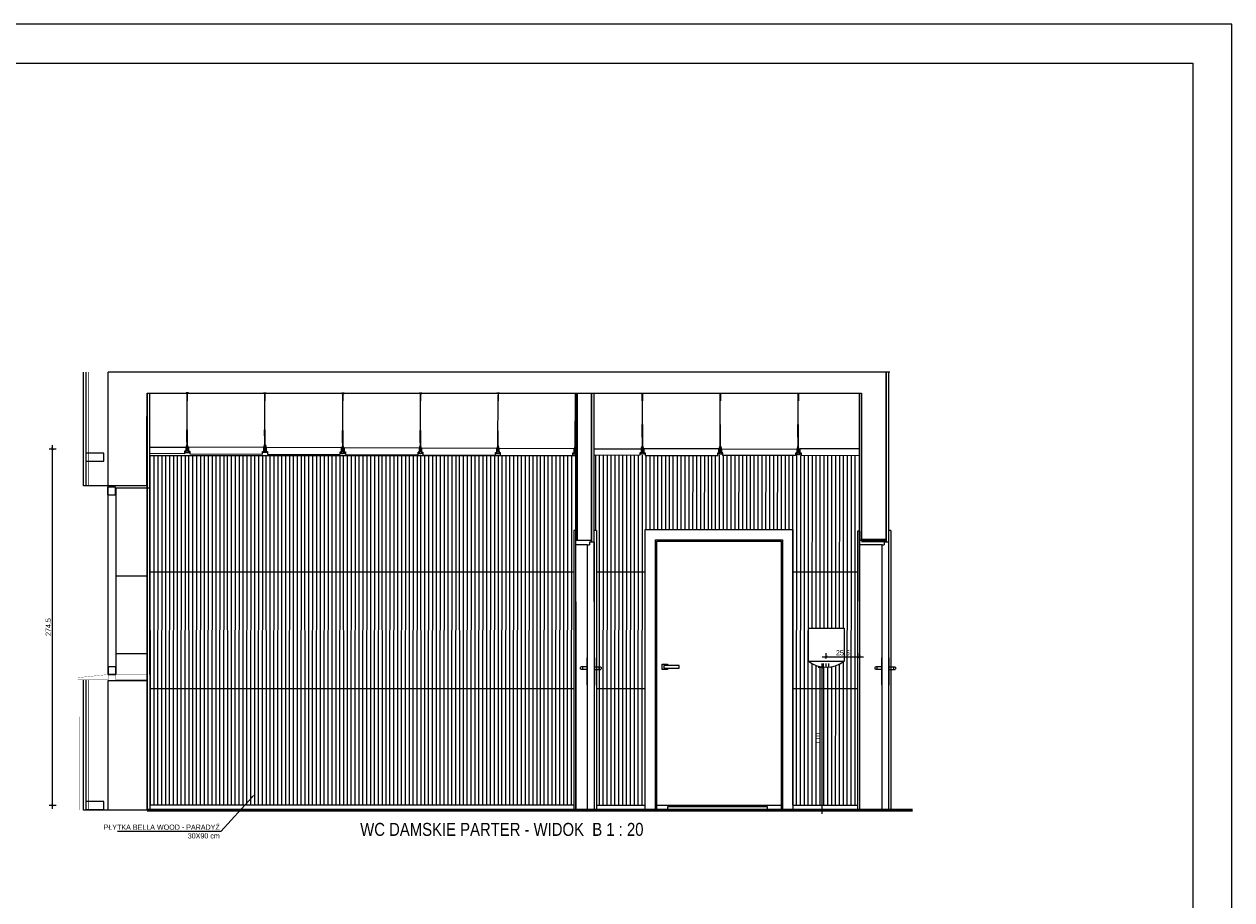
# Model space of a CAD drawing. Header units: millimetres. Extents: x -9038497 to 54128, y -10570064 to 59476.
# Tile 130 of 135: x 50964 to 51894, y 22249 to 22924. Entities that reach past the tile are written whole.
import ezdxf
from ezdxf import colors
from ezdxf.entities.mleader import LeaderData, LeaderLine
from ezdxf.math import Vec2, Vec3

# ---------------------------------------------------------------- set-up
doc = ezdxf.new("R2010")
doc.units = ezdxf.units.MM
doc.header["$LTSCALE"] = 0.8
doc.header["$PDMODE"] = 2
for name, color, linetype, lineweight in [('0 proj_drzwi', 4, 'Continuous', 0), ('0 proj_okna', 4, 'Continuous', 0), ('0 proj_schody', 2, 'Continuous', 18), ('0 proj_widok widok widok', 7, 'Continuous', 0), ('0 proj_ściany konstrukcyjne', 1, 'Continuous', 30), ('M_SCIANA konstrukcyjna', 1, 'Continuous', 50), ('ocieplenie', 214, 'Continuous', 13), ('proj_drzwi', 4, 'Continuous', 15), ('SCIANY', 1, 'Continuous', 30), ('tynk', 252, 'Continuous', 5), ('wieszaki suf.p.', 253, 'Continuous', 5), ('WYPOSAZENIE_SANITARNE', 2, 'Continuous', 20)]:
    doc.layers.add(name, color=color, linetype=linetype, lineweight=lineweight)
doc.layers.add('STOLARKA', color=4, linetype='Continuous')
doc.layers.add('strop podw.', color=3, linetype='Continuous')
doc.styles.get("Standard").update_dxf_attribs({"font": 'g12f13.shx', "width": 0.8, "height": 10})
doc.styles.add('WYMIAR-20', font='ARIALN.TTF', dxfattribs={"height": 4})
doc.styles.add('WYMIAR-50', font='ARIALN.TTF', dxfattribs={"height": 10})
doc.dimstyles.new('SKALA-20', dxfattribs={"dimscale": 2, "dimtxt": 2, "dimasz": 1, "dimexe": 1.5, "dimexo": 1.5, "dimgap": 0.6, "dimtad": 1, "dimdec": 1, "dimrnd": 0.5, "dimdsep": 46, "dimtxsty": 'WYMIAR-20', "dimblk": 'ARCHTICK', "dimcen": 1.2, "dimdle": 1.5, "dimclrd": 256, "dimclre": 256, "dimclrt": 256, "dimadec": 0, "dimazin": 0, "dimtfac": 0.5, "dimtdec": 1, "dimtix": 1, "dimtmove": 2, "dimatfit": 3, "dimfxl": 2, "dimfxlon": 1, "dimtolj": 1, "dimarcsym": 0})

# ---------------------------------------------------------------- blocks, each defined once
blk = doc.blocks.new('klam lewa')
at = {"layer": '0 proj_drzwi'}
for p, q in [((-8431.22, 26524.91), (-8431.22, 26545.92)), ((-8431.22, 26545.92), (-8430.72, 26545.91)), ((-8431.22, 26538.82), (-8435.8, 26538.82)), ((-8431.22, 26536.91), (-8435.8, 26536.91)), ((-8434.72, 26536.91), (-8434.72, 26538.82)), ((-8430.72, 26524.91), (-8431.22, 26524.91))]:
    blk.add_line(p, q, dxfattribs=at)
blk.add_arc((-8434.92, 26537.86), 1.3, 132.64753, 226.98908, dxfattribs=at)
blk = doc.blocks.new('klam prawa')
at = {"layer": '0 proj_drzwi'}
for p, q in [((-8425.72, 26545.91), (-8425.22, 26545.91)), ((-8425.22, 26545.91), (-8425.22, 26524.92)), ((-8425.22, 26538.82), (-8420.64, 26538.82)), ((-8425.22, 26536.92), (-8420.62, 26536.92)), ((-8421.72, 26538.82), (-8421.72, 26536.92)), ((-8425.22, 26524.92), (-8425.72, 26524.92))]:
    blk.add_line(p, q, dxfattribs=at)
blk.add_arc((-8421.52, 26537.86), 1.3, 313.01092, 47.35247, dxfattribs=at)
blk = doc.blocks.new('A$C604A1FD6')
at = {"color": 0, "ltscale": 60}
for p, q in [((0, 5), (0, 2)), ((1, 5), (1, 2)), ((60, 5), (60, 2))]:
    blk.add_line(p, q, dxfattribs=at)
blk.add_lwpolyline([(58, 2), (58, 0), (2, 0), (2, 2), (1, 2), (1, 5), (59, 5), (59, 2)], close=True, dxfattribs=at)
blk = doc.blocks.new('klamka n fr')
at = {"layer": 'proj_drzwi'}
for p, q in [((11813.99, 24416.28), (11813.99, 24414.28)), ((11813.99, 24416.28), (11813.99, 24416.28)), ((11824.99, 24416.28), (11813.99, 24416.28)), ((11813.99, 24414.28), (11825.86, 24414.28)), ((11823.1, 24416.28), (11823.1, 24417.28)), ((11823.1, 24417.28), (11827.15, 24417.28)), ((11823.1, 24413.28), (11823.1, 24414.28)), ((11827.15, 24413.28), (11823.1, 24413.28)), ((11825.86, 24416.28), (11824.99, 24416.28)), ((11825.86, 24414.28), (11825.86, 24416.28)), ((11827.15, 24417.28), (11827.15, 24413.28))]:
    blk.add_line(p, q, dxfattribs=at)
blk = doc.blocks.new('_ArchTick')
at = {"color": 0, "linetype": 'ByBlock', "const_width": 0.15}
blk.add_lwpolyline([(-0.5, -0.5), (0.5, 0.5)], dxfattribs=at)
blk = doc.blocks.new('*D2543')
at = {"layer": '0 proj_widok widok widok', "lineweight": -2, "transparency": 16777216}
for p, q in [((50985.57, 22318.83), (50985.57, 22599.33)), ((50982.96, 22596.33), (50988.57, 22596.33)), ((50982.96, 22321.83), (50988.57, 22321.83))]:
    blk.add_line(p, q, dxfattribs=at)
at = {"layer": 'Defpoints', "color": 0, "lineweight": 0, "transparency": 16777216}
for p in [(50979.96, 22596.33), (50985.57, 22596.33), (50979.96, 22321.83)]:
    blk.add_point(p, dxfattribs=at)
at = {"layer": '0 proj_widok widok widok', "lineweight": -2, "transparency": 16777216, "xscale": 2, "yscale": 2, "zscale": 2}
for p, rotation in [((50985.57, 22596.33), 90), ((50985.57, 22321.83), 270)]:
    blk.add_blockref('_ArchTick', p, dxfattribs=dict(at, rotation=rotation))
at = {"layer": '0 proj_widok widok widok', "lineweight": 0, "transparency": 16777216, "insert": (50982.33, 22459.08), "char_height": 4, "attachment_point": 5, "rotation": 90, "style": 'WYMIAR-20'}
blk.add_mtext('\\A1;274.5', dxfattribs=at)
blk = doc.blocks.new('*D2492')
at = {"layer": '0 proj_widok widok widok', "lineweight": -2, "transparency": 16777216}
for p, q in [((51578.69, 22315.02), (51578.69, 22430.98)), ((51579.93, 22427.98), (51575.69, 22427.98)), ((51578.69, 22318.02), (51575.69, 22318.02))]:
    blk.add_line(p, q, dxfattribs=at)
at = {"layer": 'Defpoints', "color": 0, "lineweight": 0, "transparency": 16777216}
for p in [(51578.69, 22427.98), (51582.93, 22427.98), (51580.07, 22318.02)]:
    blk.add_point(p, dxfattribs=at)
at = {"layer": '0 proj_widok widok widok', "lineweight": -2, "transparency": 16777216, "xscale": 2, "yscale": 2, "zscale": 2}
for p, rotation in [((51578.69, 22427.98), 90), ((51578.69, 22318.02), 270)]:
    blk.add_blockref('_ArchTick', p, dxfattribs=dict(at, rotation=rotation))
at = {"layer": '0 proj_widok widok widok', "lineweight": 0, "transparency": 16777216, "insert": (51575.45, 22373), "char_height": 4, "attachment_point": 5, "rotation": 90, "style": 'WYMIAR-20'}
blk.add_mtext('\\A1;110', dxfattribs=at)
blk = doc.blocks.new('*D2443')
at = {"layer": '0 proj_widok widok widok', "lineweight": -2, "transparency": 16777216}
for p, q in [((51581.89, 22434.78), (51581.89, 22438.97)), ((51607.58, 22435.48), (51607.58, 22438.97)), ((51610.58, 22435.97), (51578.89, 22435.97))]:
    blk.add_line(p, q, dxfattribs=at)
at = {"layer": 'Defpoints', "color": 0, "lineweight": 0, "transparency": 16777216}
for p in [(51581.89, 22435.97), (51581.89, 22431.78), (51607.58, 22432.48)]:
    blk.add_point(p, dxfattribs=at)
at = {"layer": '0 proj_widok widok widok', "lineweight": -2, "transparency": 16777216, "xscale": 2, "yscale": 2, "zscale": 2, "rotation": 180}
blk.add_blockref('_ArchTick', (51581.89, 22435.97), dxfattribs=at)
at = {"layer": '0 proj_widok widok widok', "lineweight": -2, "transparency": 16777216, "xscale": 2, "yscale": 2, "zscale": 2}
blk.add_blockref('_ArchTick', (51607.58, 22435.97), dxfattribs=at)
at = {"layer": '0 proj_widok widok widok', "lineweight": 0, "transparency": 16777216, "insert": (51594.73, 22439.22), "char_height": 4, "attachment_point": 5, "style": 'WYMIAR-20'}
blk.add_mtext('\\A1;25.5', dxfattribs=at)

msp = doc.modelspace()

# ---------------------------------------------------------------- linework, layer by layer
at = {"color": 1, "lineweight": 0, "ltscale": 40}
for p, q in [((51630.89, 22655.59), (51028.51, 22655.59)), ((51028.51, 22567.98), (51028.51, 22655.59)), ((51058.48, 22639.39), (51609.09, 22639.39)), ((51058.13, 22621.37), (51058.13, 22568.37)), ((51028.51, 22567.98), (51028.51, 22587.98)), ((51058.51, 22587.98), (51058.51, 22567.98)), ((51058.51, 22567.98), (51028.51, 22567.98))]:
    msp.add_line(p, q, dxfattribs=at)
at = {"color": 0, "ltscale": 60}
for p, q in [((51089.39, 22597.65), (51089.38, 22594.65)), ((51150.16, 22597.4), (51150.17, 22594.4)), ((51269.16, 22596.88), (51269.17, 22593.88)), ((51328.89, 22596.64), (51328.9, 22593.64)), ((51388.47, 22596.39), (51388.48, 22593.39)), ((51440.24, 22596.43), (51440.25, 22593.43))]:
    msp.add_line(p, q, dxfattribs=at)
at = {"color": 1, "lineweight": 0, "ltscale": 40}
msp.add_lwpolyline([(51058.51, 22317.98), (51028.51, 22317.98), (51028.51, 22417.98), (51058.51, 22417.98), (51058.51, 22317.98)], dxfattribs=at)
at = {"layer": '0 proj_drzwi'}
for p, q in [((51387.26, 22533.39), (51387.26, 22318)), ((51388.71, 22533.39), (51388.71, 22318)), ((51404.79, 22533.39), (51404.79, 22318)), ((51442.45, 22318.37), (51442.45, 22534.37)), ((51442.45, 22534.37), (51556.08, 22534.37)), ((51556.08, 22534.37), (51556.08, 22318.37)), ((51606.05, 22532.98), (51606.05, 22317.96)), ((51607.5, 22532.98), (51607.5, 22317.96)), ((51631.8, 22533.39), (51631.8, 22318)), ((51450.45, 22318.37), (51450.45, 22526.37)), ((51450.45, 22526.37), (51548.08, 22526.37)), ((51451.45, 22318.37), (51451.45, 22525.37)), ((51451.45, 22525.37), (51547.08, 22525.37)), ((51547.08, 22525.37), (51547.08, 22318.37)), ((51548.08, 22526.37), (51548.08, 22318.37)), ((51397.98, 22317.96), (51397.98, 22522.39)), ((51402.98, 22513.77), (51402.98, 22317.96)), ((51624.99, 22317.79), (51624.99, 22522.39)), ((51629.99, 22513.77), (51629.99, 22317.79)), ((51556.08, 22318.37), (51442.45, 22318.37))]:
    msp.add_line(p, q, dxfattribs=at)
at = {"layer": '0 proj_drzwi', "lineweight": 0}
for p, q in [((51388.71, 22533.39), (51387.26, 22533.39)), ((51404.79, 22533.39), (51402.82, 22533.39)), ((51607.5, 22532.98), (51606.05, 22532.98)), ((51631.8, 22533.39), (51629.83, 22533.39)), ((51401.08, 22525.84), (51388.71, 22525.84)), ((51402.98, 22524.39), (51399.48, 22524.39)), ((51399.48, 22524.39), (51399.48, 22522.39)), ((51400.98, 22525.84), (51400.98, 22524.39)), ((51402.98, 22524.39), (51402.98, 22513.84)), ((51628.05, 22525.84), (51607.47, 22525.84)), ((51625.57, 22525.84), (51620.57, 22525.84)), ((51629.99, 22524.39), (51626.49, 22524.39)), ((51626.49, 22524.39), (51626.49, 22522.39)), ((51628.05, 22525.84), (51628.05, 22524.39)), ((51629.99, 22524.39), (51629.99, 22513.84)), ((51397.94, 22522.48), (51388.71, 22522.48)), ((51397.98, 22522.39), (51399.48, 22522.39)), ((51624.95, 22522.48), (51607.43, 22522.41)), ((51624.99, 22522.39), (51626.49, 22522.39))]:
    msp.add_line(p, q, dxfattribs=at)
at = {"layer": '0 proj_okna', "lineweight": 0}
for p, q in [((51536.67, 22320.55), (51459.51, 22320.55)), ((51459.51, 22320.55), (51459.51, 22318.45)), ((51536.67, 22318.31), (51536.67, 22320.55))]:
    msp.add_line(p, q, dxfattribs=at)
at = {"layer": '0 proj_schody'}
for p, q in [((51568.18, 22458.15), (51595.68, 22458.15)), ((51568.18, 22432.64), (51568.18, 22458.15)), ((51595.68, 22458.15), (51595.68, 22432.64)), ((51568.18, 22432.64), (51595.68, 22432.64))]:
    msp.add_line(p, q, dxfattribs=at)
at = {"layer": '0 proj_widok widok widok', "lineweight": 0}
for p, q in [((51060.69, 22591.33), (51388.55, 22591.33)), ((51060.75, 22591.18), (51060.9, 22321.93)), ((51090.55, 22591.19), (51090.7, 22321.93)), ((51120.35, 22591.21), (51120.5, 22321.93)), ((51150.15, 22591.23), (51150.3, 22321.83)), ((51179.95, 22591.24), (51180.1, 22321.93)), ((51209.75, 22591.26), (51209.9, 22321.93)), ((51239.55, 22591.28), (51239.7, 22321.93)), ((51269.35, 22591.29), (51269.5, 22321.93)), ((51299.15, 22591.31), (51299.3, 22321.93)), ((51328.95, 22591.33), (51329.1, 22321.93)), ((51358.75, 22591.33), (51358.9, 22321.93)), ((51388.55, 22591.33), (51388.58, 22533.39)), ((51403.96, 22591.18), (51403.99, 22533.39)), ((51433.76, 22591.19), (51433.91, 22321.8)), ((51463.56, 22591.21), (51463.59, 22534.37)), ((51493.36, 22591.23), (51493.39, 22534.37)), ((51523.16, 22591.24), (51523.19, 22534.37)), ((51552.96, 22591.26), (51552.99, 22534.37)), ((51582.76, 22591.28), (51582.83, 22458.15)), ((51058.62, 22498.26), (51034.51, 22498.26)), ((51060.8, 22501.53), (51387.26, 22501.53)), ((51404.79, 22501.53), (51442.45, 22501.53)), ((51556.08, 22501.53), (51606.05, 22501.53)), ((51058.62, 22438.46), (51034.51, 22438.46)), ((51582.85, 22428.18), (51582.91, 22321.88)), ((51060.85, 22411.73), (51387.26, 22411.73)), ((51404.79, 22411.73), (51442.45, 22411.73)), ((51556.08, 22411.73), (51606.05, 22411.73)), ((51450.45, 22378.25), (51450.98, 22378.25)), ((51060.9, 22321.93), (51387.26, 22321.93)), ((51402.94, 22321.89), (51402.98, 22321.89)), ((51404.79, 22321.89), (51404.8, 22321.89)), ((51404.79, 22318.45), (51442.45, 22318.45)), ((51404.8, 22321.89), (51442.34, 22321.89)), ((51442.34, 22321.89), (51442.45, 22321.89)), ((51450.45, 22321.89), (51548.08, 22321.89)), ((51450.45, 22318.45), (51548.08, 22318.45)), ((51556.08, 22321.89), (51606.05, 22321.89)), ((51556.08, 22318.45), (51606.05, 22318.45)), ((51607.5, 22318.45), (51607.5, 22318.45)), ((51063.8, 22317.79), (51063.8, 22317.83))]:
    msp.add_line(p, q, dxfattribs=at)
for points in [[(49794.48, 21449.75), (51894.48, 21449.75), (51894.48, 22923.75), (49794.48, 22923.75)], [(49794.48, 21449.75), (51894.48, 21449.75), (51894.48, 22923.75), (49794.48, 22923.75)], [(49954.48, 22893.75), (51864.48, 22893.75), (51864.48, 21479.75), (49954.48, 21479.75)]]:
    msp.add_lwpolyline(points, close=True, dxfattribs=at)
at = {"layer": '0 proj_ściany konstrukcyjne'}
for p, q in [((51628.03, 22525.84), (51628.03, 22655.59)), ((51609.09, 22525.84), (51609.09, 22639.39))]:
    msp.add_line(p, q, dxfattribs=at)
at = {"layer": '0 proj_ściany konstrukcyjne', "lineweight": 30}
for p, q in [((51389.98, 22639.39), (51389.98, 22525.84)), ((51401.08, 22524.39), (51401.08, 22639.39))]:
    msp.add_line(p, q, dxfattribs=at)
at = {"layer": '0 proj_ściany konstrukcyjne', "lineweight": 60}
msp.add_line((51609.09, 22525.84), (51628.03, 22525.84), dxfattribs=at)
at = {"layer": 'M_SCIANA konstrukcyjna'}
msp.add_line((51058.47, 22317.96), (51648.4, 22317.96), dxfattribs=at)
at = {"layer": 'ocieplenie', "lineweight": 0, "ltscale": 40}
for points, const_width in [([(51028.51, 22565.98), (51006.51, 22565.98), (51006.51, 22655.59)], 0.1), ([(51028.51, 22567.98), (51013.51, 22567.98), (51013.51, 22655.59)], 0.3), ([(51028.43, 22317.98), (51006.43, 22317.98), (51006.51, 22418.36)], 0.1), ([(51028.51, 22317.98), (51013.51, 22317.98), (51013.51, 22418.36)], 0.3)]:
    msp.add_lwpolyline(points, dxfattribs=dict(at, const_width=const_width))
for points in [[(51028.51, 22567.98), (51009.51, 22567.98), (51009.51, 22655.59)], [(51028.5, 22567.98), (51011.5, 22567.98), (51011.51, 22655.59)], [(51028.51, 22317.98), (51009.51, 22317.98), (51009.51, 22418.36)], [(51028.5, 22317.98), (51011.5, 22317.98), (51011.51, 22418.36)]]:
    msp.add_lwpolyline(points, dxfattribs=at)
at = {"layer": 'ocieplenie', "lineweight": 0, "ltscale": 40, "const_width": 0.2}
for points in [[(51028.51, 22422.48), (51005.05, 22420.06), (51005.05, 22418.36), (51028.51, 22418.36)], [(51034.51, 22422.48), (51058.34, 22422.48), (51058.34, 22418.36), (51034.51, 22418.36)]]:
    msp.add_lwpolyline(points, close=True, dxfattribs=at)
at = {"layer": 'SCIANY', "ltscale": 40}
msp.add_line((51058.48, 22317.96), (51058.48, 22639.39), dxfattribs=at)
at = {"layer": 'STOLARKA', "color": 5, "lineweight": 0}
for p, q in [((51028.51, 22422.48), (51028.51, 22566.48)), ((51034.51, 22566.48), (51034.51, 22422.48)), ((51060.51, 22565.98), (51060.51, 22422.48)), ((51034.51, 22422.48), (51028.51, 22422.48))]:
    msp.add_line(p, q, dxfattribs=at)
for points in [[(51011.2, 22593.02), (51011.2, 22587.02), (51025.2, 22587.02), (51025.2, 22593.02)], [(51028.13, 22566.87), (51028.13, 22560.87), (51034.13, 22560.87), (51034.13, 22566.87)], [(51028.51, 22428.48), (51028.51, 22422.48), (51034.51, 22422.48), (51034.51, 22428.48)], [(51011.19, 22324.53), (51011.19, 22318.53), (51025.19, 22318.53), (51025.19, 22324.53)]]:
    msp.add_lwpolyline(points, close=True, dxfattribs=at)
at = {"layer": 'strop podw.', "ltscale": 60}
for points in [[(51060.46, 22597.75), (51088.39, 22597.65), (51088.38, 22594.65), (51087.38, 22594.66), (51087.37, 22592.66), (51060.47, 22592.75)], [(51402.78, 22596.4), (51439.24, 22596.43), (51439.25, 22593.43), (51438.25, 22593.43), (51438.25, 22591.43), (51402.78, 22591.4)], [(51607.34, 22596.4), (51561.53, 22596.43), (51561.52, 22593.43), (51562.52, 22593.43), (51562.52, 22591.43), (51607.35, 22591.4)]]:
    msp.add_lwpolyline(points, dxfattribs=at)
at = {"layer": 'tynk', "lineweight": 0, "ltscale": 40}
for p, q in [((51060.43, 22655.7), (51060.43, 22655.59)), ((51160, 22655.7), (51160, 22655.59)), ((51173.13, 22655.7), (51173.13, 22655.59)), ((51273.61, 22655.7), (51273.61, 22655.59)), ((51287.21, 22655.7), (51287.21, 22655.59)), ((51388.67, 22655.7), (51388.67, 22655.59)), ((51402.75, 22655.7), (51402.75, 22655.59)), ((51607.31, 22656.06), (51607.31, 22655.59)), ((51629.76, 22655.7), (51629.95, 22317.96)), ((51060.44, 22639.39), (51060.62, 22317.96)), ((51388.68, 22639.39), (51388.86, 22317.96)), ((51402.76, 22639.39), (51402.94, 22317.96)), ((51607.32, 22639.39), (51607.5, 22318.33)), ((51063.79, 22591.41), (51063.64, 22321.92)), ((51066.79, 22591.4), (51066.64, 22321.92)), ((51069.79, 22591.4), (51069.64, 22321.91)), ((51072.79, 22591.4), (51072.64, 22321.91)), ((51075.79, 22591.4), (51075.64, 22321.91)), ((51078.79, 22591.4), (51078.64, 22321.91)), ((51081.79, 22591.4), (51081.64, 22321.91)), ((51084.79, 22591.39), (51084.64, 22321.91)), ((51087.79, 22591.39), (51087.64, 22321.9)), ((51093.56, 22591.43), (51093.41, 22321.94)), ((51096.56, 22591.43), (51096.41, 22321.94)), ((51099.56, 22591.43), (51099.41, 22321.94)), ((51102.56, 22591.43), (51102.41, 22321.94)), ((51105.56, 22591.42), (51105.41, 22321.94)), ((51108.56, 22591.42), (51108.41, 22321.93)), ((51111.56, 22591.42), (51111.41, 22321.93)), ((51114.56, 22591.42), (51114.41, 22321.93)), ((51117.56, 22591.42), (51117.41, 22321.93)), ((51123.38, 22591.42), (51123.23, 22321.93)), ((51126.38, 22591.42), (51126.23, 22321.93)), ((51129.38, 22591.41), (51129.23, 22321.93)), ((51132.38, 22591.41), (51132.23, 22321.92)), ((51135.38, 22591.41), (51135.23, 22321.92)), ((51138.38, 22591.41), (51138.23, 22321.92)), ((51141.38, 22591.41), (51141.23, 22321.92)), ((51144.38, 22591.41), (51144.23, 22321.92)), ((51147.38, 22591.4), (51147.23, 22321.92)), ((51153.21, 22591.41), (51153.06, 22321.92)), ((51156.21, 22591.4), (51156.06, 22321.92)), ((51159.21, 22591.4), (51159.06, 22321.91)), ((51162.21, 22591.4), (51162.06, 22321.91)), ((51165.21, 22591.4), (51165.06, 22321.91)), ((51168.21, 22591.4), (51168.06, 22321.91)), ((51171.21, 22591.4), (51171.06, 22321.91)), ((51174.21, 22591.39), (51174.06, 22321.91)), ((51177.21, 22591.39), (51177.06, 22321.9)), ((51183, 22591.41), (51182.85, 22321.92)), ((51186, 22591.41), (51185.85, 22321.92)), ((51189, 22591.41), (51188.85, 22321.92)), ((51192, 22591.41), (51191.85, 22321.92)), ((51195, 22591.41), (51194.85, 22321.92)), ((51198, 22591.41), (51197.85, 22321.92)), ((51201, 22591.4), (51200.85, 22321.92)), ((51204, 22591.4), (51203.85, 22321.91)), ((51207, 22591.4), (51206.85, 22321.91)), ((51212.78, 22591.41), (51212.62, 22321.92)), ((51215.78, 22591.41), (51215.62, 22321.92)), ((51218.78, 22591.41), (51218.62, 22321.92)), ((51221.78, 22591.41), (51221.62, 22321.92)), ((51224.78, 22591.41), (51224.62, 22321.92)), ((51227.78, 22591.4), (51227.62, 22321.92)), ((51230.78, 22591.4), (51230.62, 22321.91)), ((51233.78, 22591.4), (51233.62, 22321.91)), ((51236.78, 22591.4), (51236.62, 22321.91)), ((51242.59, 22591.41), (51242.44, 22321.92)), ((51245.59, 22591.4), (51245.44, 22321.92)), ((51248.59, 22591.4), (51248.44, 22321.91)), ((51251.59, 22591.4), (51251.44, 22321.91)), ((51254.59, 22591.4), (51254.44, 22321.91)), ((51257.59, 22591.4), (51257.44, 22321.91)), ((51260.59, 22591.4), (51260.44, 22321.91)), ((51263.59, 22591.39), (51263.44, 22321.91)), ((51266.59, 22591.39), (51266.44, 22321.9)), ((51272.39, 22591.39), (51272.23, 22321.9)), ((51275.39, 22591.39), (51275.23, 22321.9)), ((51278.39, 22591.38), (51278.23, 22321.9)), ((51281.39, 22591.38), (51281.23, 22321.89)), ((51284.39, 22591.38), (51284.23, 22321.89)), ((51287.39, 22591.38), (51287.23, 22321.89)), ((51290.39, 22591.38), (51290.23, 22321.89)), ((51293.39, 22591.37), (51293.23, 22321.89)), ((51296.39, 22591.37), (51296.23, 22321.89)), ((51302.18, 22591.44), (51302.03, 22321.95)), ((51305.18, 22591.43), (51305.03, 22321.95)), ((51308.18, 22591.43), (51308.03, 22321.94)), ((51311.18, 22591.43), (51311.03, 22321.94)), ((51314.18, 22591.43), (51314.03, 22321.94)), ((51317.18, 22591.43), (51317.03, 22321.94)), ((51320.18, 22591.43), (51320.03, 22321.94)), ((51323.18, 22591.42), (51323.03, 22321.94)), ((51326.18, 22591.42), (51326.03, 22321.93)), ((51331.91, 22591.44), (51331.76, 22321.95)), ((51334.91, 22591.44), (51334.76, 22321.95)), ((51337.91, 22591.44), (51337.76, 22321.95)), ((51340.91, 22591.43), (51340.76, 22321.95)), ((51343.91, 22591.43), (51343.76, 22321.94)), ((51346.91, 22591.43), (51346.76, 22321.94)), ((51349.91, 22591.43), (51349.76, 22321.94)), ((51352.91, 22591.43), (51352.76, 22321.94)), ((51355.91, 22591.43), (51355.76, 22321.94)), ((51361.48, 22591.44), (51361.33, 22321.95)), ((51364.48, 22591.44), (51364.33, 22321.95)), ((51367.48, 22591.43), (51367.33, 22321.95)), ((51370.48, 22591.43), (51370.33, 22321.94)), ((51373.48, 22591.43), (51373.33, 22321.94)), ((51376.48, 22591.43), (51376.33, 22321.94)), ((51379.48, 22591.43), (51379.33, 22321.94)), ((51382.48, 22591.43), (51382.33, 22321.94)), ((51385.48, 22591.42), (51385.33, 22321.94)), ((51406.97, 22591.46), (51406.82, 22321.97)), ((51409.97, 22591.46), (51409.82, 22321.97)), ((51412.97, 22591.46), (51412.82, 22321.97)), ((51415.97, 22591.46), (51415.82, 22321.97)), ((51418.97, 22591.45), (51418.82, 22321.97)), ((51421.97, 22591.45), (51421.82, 22321.96)), ((51424.97, 22591.45), (51424.82, 22321.96)), ((51427.97, 22591.45), (51427.82, 22321.96)), ((51430.97, 22591.45), (51430.82, 22321.96)), ((51436.97, 22591.44), (51436.82, 22321.96)), ((51439.97, 22591.44), (51439.82, 22321.95)), ((51442.97, 22591.44), (51442.94, 22534.37)), ((51445.97, 22591.44), (51445.94, 22534.37)), ((51448.97, 22591.44), (51448.94, 22534.36)), ((51451.97, 22591.44), (51451.94, 22534.36)), ((51454.97, 22591.43), (51454.94, 22534.36)), ((51457.97, 22591.43), (51457.94, 22534.36)), ((51460.97, 22591.43), (51460.94, 22534.36)), ((51466.97, 22591.43), (51466.94, 22534.35)), ((51469.97, 22591.43), (51469.94, 22534.35)), ((51472.97, 22591.42), (51472.94, 22534.35)), ((51475.97, 22591.42), (51475.94, 22534.35)), ((51478.97, 22591.42), (51478.94, 22534.35)), ((51481.97, 22591.42), (51481.94, 22534.35)), ((51484.97, 22591.42), (51484.94, 22534.34)), ((51487.97, 22591.42), (51487.94, 22534.34)), ((51490.97, 22591.41), (51490.94, 22534.34)), ((51496.42, 22591.45), (51496.39, 22534.38)), ((51499.42, 22591.45), (51499.39, 22534.38)), ((51502.42, 22591.45), (51502.39, 22534.38)), ((51505.42, 22591.45), (51505.39, 22534.37)), ((51508.42, 22591.45), (51508.39, 22534.37)), ((51511.42, 22591.44), (51511.39, 22534.37)), ((51514.42, 22591.44), (51514.39, 22534.37)), ((51517.42, 22591.44), (51517.39, 22534.37)), ((51520.42, 22591.44), (51520.39, 22534.37)), ((51526.23, 22591.43), (51526.2, 22534.36)), ((51529.23, 22591.43), (51529.2, 22534.35)), ((51532.23, 22591.43), (51532.2, 22534.35)), ((51535.23, 22591.42), (51535.2, 22534.35)), ((51538.23, 22591.42), (51538.2, 22534.35)), ((51541.23, 22591.42), (51541.2, 22534.35)), ((51544.23, 22591.42), (51544.2, 22534.35)), ((51547.23, 22591.42), (51547.2, 22534.34)), ((51550.23, 22591.42), (51550.2, 22534.34)), ((51555.99, 22591.36), (51555.84, 22321.87)), ((51558.99, 22591.36), (51558.84, 22321.87)), ((51561.99, 22591.35), (51561.84, 22321.87)), ((51564.99, 22591.35), (51564.84, 22321.86)), ((51567.99, 22591.35), (51567.84, 22321.86)), ((51570.99, 22591.35), (51570.92, 22458.15)), ((51573.99, 22591.35), (51573.92, 22458.15)), ((51576.99, 22591.35), (51576.92, 22458.15)), ((51579.99, 22591.34), (51579.92, 22458.15)), ((51586.01, 22591.2), (51585.94, 22458.15)), ((51589.01, 22591.2), (51588.94, 22458.15)), ((51592.01, 22591.2), (51591.94, 22458.15)), ((51595.01, 22591.19), (51594.94, 22458.15)), ((51598.01, 22591.19), (51597.86, 22321.7)), ((51601.01, 22591.19), (51600.86, 22321.7)), ((51604.01, 22591.19), (51603.86, 22321.7)), ((51570.9, 22430.93), (51570.84, 22321.86)), ((51591.92, 22430.41), (51591.86, 22321.71)), ((51594.92, 22432.12), (51594.86, 22321.71)), ((51573.9, 22429.58), (51573.84, 22321.86)), ((51576.9, 22428.71), (51576.84, 22321.86)), ((51579.9, 22428.25), (51579.84, 22321.86)), ((51585.92, 22428.5), (51585.86, 22321.71)), ((51588.92, 22429.23), (51588.86, 22321.71))]:
    msp.add_line(p, q, dxfattribs=at)
msp.add_lwpolyline([(51060.51, 22639.39), (51060.51, 22565.98), (51034.51, 22565.98)], dxfattribs=at)
at = {"layer": 'wieszaki suf.p.'}
for p, q in [((51090.56, 22639.47), (51088.56, 22639.48)), ((51088.56, 22639.48), (51088.56, 22639.28)), ((51088.56, 22639.28), (51089.46, 22639.28)), ((51089.39, 22599.55), (51089.52, 22639.02)), ((51089.46, 22639.28), (51089.44, 22633.48)), ((51089.64, 22633.48), (51089.66, 22639.28)), ((51089.66, 22639.28), (51090.56, 22639.27)), ((51090.56, 22639.27), (51090.56, 22639.47)), ((51148.25, 22639.47), (51150.25, 22639.48)), ((51148.25, 22639.27), (51148.25, 22639.47)), ((51149.15, 22639.28), (51148.25, 22639.27)), ((51149.17, 22633.48), (51149.15, 22639.28)), ((51149.37, 22599.55), (51149.24, 22635.05)), ((51150.25, 22639.28), (51149.35, 22639.28)), ((51149.35, 22639.28), (51149.37, 22633.48)), ((51150.25, 22639.48), (51150.25, 22639.28)), ((51209.36, 22599.03), (51209.49, 22638.36)), ((51269.18, 22599.03), (51269.31, 22638.15)), ((51328.91, 22598.79), (51329.04, 22637.91)), ((51388.49, 22598.54), (51388.62, 22637.66)), ((51440.25, 22598.33), (51440.25, 22637.09)), ((51500.25, 22598.32), (51500.24, 22637.57)), ((51560.25, 22598.19), (51560.38, 22637.89)), ((51089.44, 22633.48), (51089.64, 22633.48)), ((51089.42, 22607.54), (51089.39, 22599.55)), ((51149.34, 22607.54), (51149.37, 22599.55)), ((51209.39, 22607.02), (51209.36, 22599.03)), ((51269.21, 22607.02), (51269.18, 22599.03)), ((51328.93, 22606.79), (51328.91, 22598.79)), ((51388.52, 22606.54), (51388.49, 22598.54)), ((51440.25, 22606.32), (51440.25, 22598.33)), ((51500.25, 22606.31), (51500.25, 22598.32)), ((51560.28, 22606.18), (51560.25, 22598.19))]:
    msp.add_line(p, q, dxfattribs=at)
at = {"layer": 'wieszaki suf.p.', "linetype": 'Continuous'}
for p, q in [((51089.22, 22601.45), (51089.26, 22611.16)), ((51089.62, 22601.45), (51089.66, 22611.16)), ((51149.14, 22601.45), (51149.11, 22611.16)), ((51149.54, 22601.45), (51149.51, 22611.16)), ((51209.19, 22600.93), (51209.23, 22610.64)), ((51209.59, 22600.92), (51209.63, 22610.64)), ((51269.01, 22600.93), (51269.04, 22610.64)), ((51269.41, 22600.92), (51269.44, 22610.64)), ((51328.74, 22600.69), (51328.77, 22610.41)), ((51329.14, 22600.69), (51329.17, 22610.41)), ((51388.32, 22600.44), (51388.36, 22610.16)), ((51388.72, 22600.44), (51388.76, 22610.15)), ((51440.05, 22605.52), (51440.05, 22615.24)), ((51440.45, 22605.52), (51440.45, 22615.24)), ((51500.04, 22605.51), (51500.04, 22615.22)), ((51500.44, 22605.51), (51500.44, 22615.22)), ((51560.08, 22605.38), (51560.11, 22615.1)), ((51560.48, 22605.38), (51560.51, 22615.09))]:
    msp.add_line(p, q, dxfattribs=at)
at = {"layer": 'wieszaki suf.p.'}
for points in [[(51209.4, 22633.39), (51209.6, 22633.39), (51209.62, 22639.19), (51210.52, 22639.19), (51210.52, 22639.39), (51208.52, 22639.39), (51208.52, 22639.19), (51209.42, 22639.19)], [(51269.22, 22633.35), (51269.42, 22633.35), (51269.44, 22639.15), (51270.34, 22639.14), (51270.34, 22639.34), (51268.34, 22639.35), (51268.34, 22639.15), (51269.24, 22639.15)], [(51329.02, 22633.42), (51329.22, 22633.42), (51329.24, 22639.22), (51330.14, 22639.22), (51330.15, 22639.42), (51328.15, 22639.43), (51328.14, 22639.23), (51329.04, 22639.22)], [(51388.61, 22633.17), (51388.81, 22633.17), (51388.83, 22638.97), (51389.73, 22638.97), (51389.73, 22639.17), (51387.73, 22639.18), (51387.73, 22638.98), (51388.63, 22638.97)], [(51440.35, 22633.38), (51440.15, 22633.38), (51440.15, 22639.18), (51439.25, 22639.18), (51439.25, 22639.38), (51441.25, 22639.38), (51441.25, 22639.18), (51440.35, 22639.18)], [(51500.34, 22633.37), (51500.14, 22633.37), (51500.14, 22639.17), (51499.24, 22639.17), (51499.24, 22639.37), (51501.24, 22639.37), (51501.24, 22639.17), (51500.34, 22639.17)], [(51560.45, 22633.37), (51560.25, 22633.37), (51560.25, 22639.17), (51559.35, 22639.17), (51559.35, 22639.37), (51561.35, 22639.37), (51561.35, 22639.17), (51560.45, 22639.17)]]:
    msp.add_lwpolyline(points, close=True, dxfattribs=at)
for points in [[(51090, 22598.63), (51089.77, 22598.63), (51089.76, 22596.38, -0.309747), (51089.01, 22596.38), (51089.01, 22598.63), (51088.78, 22598.63), (51088.77, 22594.84, -0.050199), (51088.73, 22594.35, -0.462729), (51088.43, 22594.28), (51088.08, 22594.59, 0.591447), (51087.91, 22594.52), (51087.91, 22593.61, 0.336476), (51088.05, 22593.48), (51088.33, 22593.48), (51088.33, 22593.67), (51088.99, 22593.67), (51088.99, 22593.47), (51089.76, 22593.47), (51089.76, 22593.67), (51090.42, 22593.66), (51090.42, 22593.47), (51090.7, 22593.47, 0.336476), (51090.84, 22593.6), (51090.84, 22594.51, 0.591447), (51090.67, 22594.58), (51090.32, 22594.28, -0.462729), (51090.02, 22594.35, -0.050199), (51089.99, 22594.84)], [(51089.77, 22598.63), (51089.77, 22599.38, 0.440677), (51089.02, 22599.39), (51089.01, 22596.38, 0.309747), (51089.76, 22596.38)], [(51148.76, 22598.63), (51149, 22598.63), (51149, 22596.38, 0.309747), (51149.76, 22596.38), (51149.75, 22598.63), (51149.98, 22598.63), (51149.99, 22594.84, 0.050199), (51150.03, 22594.35, 0.462729), (51150.33, 22594.28), (51150.68, 22594.59, -0.591447), (51150.85, 22594.52), (51150.85, 22593.61, -0.336476), (51150.71, 22593.48), (51150.44, 22593.48), (51150.44, 22593.67), (51149.77, 22593.67), (51149.77, 22593.47), (51149.01, 22593.47), (51149, 22593.67), (51148.34, 22593.66), (51148.34, 22593.47), (51148.07, 22593.47, -0.336476), (51147.93, 22593.6), (51147.92, 22594.51, -0.591447), (51148.09, 22594.58), (51148.44, 22594.28, 0.462729), (51148.75, 22594.35, 0.050199), (51148.78, 22594.84)], [(51149, 22598.63), (51148.99, 22599.38, -0.440677), (51149.75, 22599.39), (51149.76, 22596.38, -0.309747), (51149, 22596.38)], [(51209.97, 22598.1), (51209.74, 22598.11), (51209.73, 22595.86, -0.309747), (51208.98, 22595.86), (51208.98, 22598.11), (51208.75, 22598.11), (51208.74, 22594.32, -0.050199), (51208.7, 22593.83, -0.462729), (51208.4, 22593.76), (51208.05, 22594.07, 0.591447), (51207.88, 22594), (51207.88, 22593.09, 0.336476), (51208.02, 22592.95), (51208.29, 22592.95), (51208.29, 22593.15), (51208.96, 22593.15), (51208.96, 22592.95), (51209.73, 22592.95), (51209.73, 22593.14), (51210.39, 22593.14), (51210.39, 22592.95), (51210.66, 22592.95, 0.336476), (51210.8, 22593.08), (51210.81, 22593.99, 0.591447), (51210.64, 22594.06), (51210.29, 22593.75, -0.462729), (51209.99, 22593.82, -0.050199), (51209.95, 22594.31)], [(51209.74, 22598.11), (51209.74, 22598.86, 0.440677), (51208.99, 22598.86), (51208.98, 22595.86, 0.309747), (51209.73, 22595.86)], [(51269.79, 22598.1), (51269.56, 22598.11), (51269.55, 22595.86, -0.309747), (51268.79, 22595.86), (51268.8, 22598.11), (51268.57, 22598.11), (51268.56, 22594.32, -0.050199), (51268.52, 22593.83, -0.462729), (51268.22, 22593.76), (51267.87, 22594.07, 0.591447), (51267.7, 22594), (51267.7, 22593.09, 0.336476), (51267.84, 22592.95), (51268.11, 22592.95), (51268.11, 22593.15), (51268.78, 22593.15), (51268.78, 22592.95), (51269.55, 22592.95), (51269.55, 22593.14), (51270.21, 22593.14), (51270.21, 22592.95), (51270.48, 22592.95, 0.336476), (51270.62, 22593.08), (51270.63, 22593.99, 0.591447), (51270.46, 22594.06), (51270.11, 22593.75, -0.462729), (51269.8, 22593.82, -0.050199), (51269.77, 22594.31)], [(51269.56, 22598.11), (51269.56, 22598.86, 0.440677), (51268.8, 22598.86), (51268.79, 22595.86, 0.309747), (51269.55, 22595.86)], [(51329.51, 22597.87), (51329.28, 22597.87), (51329.27, 22595.62, -0.309747), (51328.52, 22595.63), (51328.53, 22597.87), (51328.3, 22597.88), (51328.28, 22594.08, -0.050199), (51328.25, 22593.59, -0.462729), (51327.95, 22593.53), (51327.6, 22593.83, 0.591447), (51327.43, 22593.76), (51327.42, 22592.86, 0.336476), (51327.56, 22592.72), (51327.84, 22592.72), (51327.84, 22592.91), (51328.5, 22592.91), (51328.5, 22592.72), (51329.27, 22592.71), (51329.27, 22592.91), (51329.93, 22592.91), (51329.93, 22592.71), (51330.21, 22592.71, 0.336476), (51330.35, 22592.85), (51330.35, 22593.75, 0.591447), (51330.18, 22593.82), (51329.83, 22593.52, -0.462729), (51329.53, 22593.59, -0.050199), (51329.5, 22594.08)], [(51329.28, 22597.87), (51329.28, 22598.63, 0.440677), (51328.53, 22598.63), (51328.52, 22595.63, 0.309747), (51329.27, 22595.62)], [(51389.1, 22597.62), (51388.87, 22597.62), (51388.86, 22595.37, -0.309747), (51388.11, 22595.38), (51388.11, 22597.62), (51387.88, 22597.62), (51387.87, 22593.83, -0.050199), (51387.83, 22593.34, -0.462729), (51387.53, 22593.28), (51387.18, 22593.58, 0.591447), (51387.01, 22593.51), (51387.01, 22592.61, 0.336476), (51387.15, 22592.47), (51387.42, 22592.47), (51387.43, 22592.66), (51388.09, 22592.66), (51388.09, 22592.47), (51388.86, 22592.46), (51388.86, 22592.66), (51389.52, 22592.66), (51389.52, 22592.46), (51389.79, 22592.46, 0.336476), (51389.93, 22592.6), (51389.94, 22593.5, 0.591447), (51389.77, 22593.57), (51389.42, 22593.27, -0.462729), (51389.12, 22593.34, -0.050199), (51389.08, 22593.83)], [(51388.87, 22597.62), (51388.87, 22598.38, 0.440677), (51388.12, 22598.38), (51388.11, 22595.38, 0.309747), (51388.86, 22595.37)], [(51439.64, 22597.41), (51439.87, 22597.41), (51439.87, 22595.16, 0.309747), (51440.63, 22595.16), (51440.63, 22597.41), (51440.86, 22597.41), (51440.86, 22593.62, 0.050199), (51440.89, 22593.13, 0.462729), (51441.19, 22593.06), (51441.54, 22593.36, -0.591447), (51441.71, 22593.29), (51441.71, 22592.39, -0.336476), (51441.57, 22592.25), (51441.3, 22592.25), (51441.3, 22592.45), (51440.63, 22592.45), (51440.63, 22592.25), (51439.86, 22592.25), (51439.86, 22592.45), (51439.2, 22592.45), (51439.2, 22592.25), (51438.93, 22592.25, -0.336476), (51438.79, 22592.39), (51438.79, 22593.29, -0.591447), (51438.95, 22593.36), (51439.31, 22593.06, 0.462729), (51439.61, 22593.13, 0.050199), (51439.64, 22593.62)], [(51439.87, 22597.41), (51439.87, 22598.16, -0.440677), (51440.63, 22598.16), (51440.63, 22595.16, -0.309747), (51439.87, 22595.16)], [(51499.64, 22597.4), (51499.87, 22597.4), (51499.87, 22595.15, 0.309747), (51500.62, 22595.15), (51500.62, 22597.4), (51500.85, 22597.4), (51500.85, 22593.6, 0.050199), (51500.89, 22593.11, 0.462729), (51501.19, 22593.05), (51501.54, 22593.35, -0.591447), (51501.71, 22593.28), (51501.71, 22592.38, -0.336476), (51501.57, 22592.24), (51501.29, 22592.24), (51501.29, 22592.43), (51500.63, 22592.43), (51500.63, 22592.24), (51499.86, 22592.24), (51499.86, 22592.43), (51499.2, 22592.43), (51499.2, 22592.24), (51498.92, 22592.24, -0.336476), (51498.78, 22592.38), (51498.78, 22593.28, -0.591447), (51498.95, 22593.35), (51499.3, 22593.05, 0.462729), (51499.61, 22593.11, 0.050199), (51499.64, 22593.6)], [(51499.87, 22597.4), (51499.87, 22598.15, -0.440677), (51500.62, 22598.15), (51500.62, 22595.15, -0.309747), (51499.87, 22595.15)], [(51560.86, 22597.26), (51560.62, 22597.27), (51560.62, 22595.02, -0.309747), (51559.86, 22595.02), (51559.87, 22597.27), (51559.64, 22597.27), (51559.63, 22593.48, -0.050199), (51559.59, 22592.99, -0.462729), (51559.29, 22592.92), (51558.94, 22593.23, 0.591447), (51558.77, 22593.16), (51558.77, 22592.25, 0.336476), (51558.91, 22592.11), (51559.18, 22592.11), (51559.18, 22592.31), (51559.85, 22592.31), (51559.85, 22592.11), (51560.61, 22592.11), (51560.62, 22592.3), (51561.28, 22592.3), (51561.28, 22592.11), (51561.55, 22592.1, 0.336476), (51561.69, 22592.24), (51561.7, 22593.15, 0.591447), (51561.53, 22593.22), (51561.18, 22592.91, -0.462729), (51560.87, 22592.98, -0.050199), (51560.84, 22593.47)], [(51560.62, 22597.27), (51560.63, 22598.02, 0.440677), (51559.87, 22598.02), (51559.86, 22595.02, 0.309747), (51560.62, 22595.02)]]:
    msp.add_lwpolyline(points, format="xyb", close=True, dxfattribs=at)
at = {"layer": 'WYPOSAZENIE_SANITARNE', "lineweight": 0}
for p, q in [((51579.86, 22427.82), (51579.86, 22430.99)), ((51581.86, 22427.82), (51581.86, 22430.99)), ((51583.86, 22427.82), (51583.86, 22430.99))]:
    msp.add_line(p, q, dxfattribs=at)
msp.add_arc((51581.93, 22451.46), 23.3, 233.84117, 306.14192, dxfattribs=at)

# ---------------------------------------------------------------- block references
at = {"layer": '0 proj_drzwi', "rotation": 180}
msp.add_blockref('klamka n fr', (63282.6, 46843.64), dxfattribs=at)
at = {"layer": '0 proj_widok widok widok', "xscale": -1}
for name, p in [('klam prawa', (42972.27, -4110.52)), ('klam lewa', (42972.27, -4110.52)), ('klam prawa', (43199.28, -4110.52)), ('klam lewa', (43199.28, -4110.52))]:
    msp.add_blockref(name, p, dxfattribs=at)
at = {"layer": 'strop podw.', "ltscale": 60, "xscale": -1, "rotation": 359.7629347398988}
for p in [(51149.37, 22592.4), (51209.38, 22592.13), (51269.37, 22591.88), (51329.1, 22591.64), (51388.68, 22591.39)]:
    msp.add_blockref('A$C604A1FD6', p, dxfattribs=at)
at = {"layer": 'strop podw.', "ltscale": 60, "xscale": -1}
msp.add_blockref('A$C604A1FD6', (51500.24, 22591.41), dxfattribs=at)
at = {"layer": 'strop podw.', "ltscale": 60, "rotation": 359.7977052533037}
msp.add_blockref('A$C604A1FD6', (51500.23, 22591.41), dxfattribs=at)

# ---------------------------------------------------------------- texts
at = {"layer": '0 proj_widok widok widok', "lineweight": 0, "attachment_point": 3}
for s, width, gutter_width, insert, char_height, style in [('PŁYTKA BELLA WOOD - PARADYŻ 30X90 cm  ', 78.8002, 20, (51114.55, 22306.8), 4, 'WYMIAR-20'), ('WC DAMSKIE PARTER - WIDOK  B 1 : 20 ', 237.333, 50, (51441.07, 22308.11), 10, 'WYMIAR-50')]:
    msp.add_mtext_dynamic_manual_height_columns(s, width=width, gutter_width=gutter_width, heights=[0], dxfattribs=dict(at, insert=insert, char_height=char_height, style=style))

# ---------------------------------------------------------------- dimensions: what is measured, and where the dimension line sits
at = {"layer": '0 proj_widok widok widok', "lineweight": 0}
for base, p1, p2, picture, middle in [((50985.57, 22596.33), (50979.96, 22321.83), (50979.96, 22596.33), '*D2543', (50982.33, 22459.08)), ((51578.69, 22427.98), (51580.07, 22318.02), (51582.93, 22427.98), '*D2492', (51575.45, 22373))]:
    dim = msp.add_linear_dim(base=base, p1=p1, p2=p2, angle=90, dimstyle='SKALA-20', dxfattribs=at)
    dim.commit()
    dim.dimension.update_dxf_attribs({"geometry": picture, "text_midpoint": middle})
dim = msp.add_linear_dim(base=(51581.89, 22435.97), p1=(51607.58, 22432.48), p2=(51581.89, 22431.78), dimstyle='SKALA-20', dxfattribs=at)
dim.commit()
dim.dimension.update_dxf_attribs({"geometry": '*D2443', "text_midpoint": (51594.73, 22439.22)})

# ---------------------------------------------------------------- leaders
ml = msp.add_multileader_mtext('Standard', dxfattribs=at)
ml.set_content('', color=256)
ml.set_leader_properties()
ml.build(insert=Vec2(0, 0))
ml.multileader.update_dxf_attribs({"text_right_attachment_type": 6, "dogleg_length": 0.36})
ctx = ml.context
ctx.base_point, ctx.plane_origin = Vec3(51033.72, 22303.48), Vec3(51141.84, 22330.66)
ctx.right_attachment, ctx.text_align_type = 6, 2
notes = []
notes.append((ctx, [(0, (1, 1, 0), (51115.24, 22301.48), (-1, 0), 77.53, [(0, [(51141.84, 22330.66)], 0, [])])]))
ctx.mtext.insert, ctx.mtext.alignment, ctx.mtext.flow_direction = Vec3(51035.72, 22305.48), 3, 5
for ctx, leaders in notes:
    for number, flags, end, landing, length, lines in leaders:
        leader = LeaderData()
        leader.index, (leader.has_last_leader_line, leader.has_dogleg_vector, leader.attachment_direction) = number, flags
        leader.last_leader_point, leader.dogleg_vector, leader.dogleg_length = Vec3(end), Vec3(landing), length
        for number, points, colour, breaks in lines:
            line = LeaderLine()
            line.index, line.vertices, line.color, line.breaks = number, Vec3.list(points), colors.encode_raw_color(colour), breaks
            leader.lines.append(line)
        ctx.leaders.append(leader)

doc.saveas('drawing.dxf')
